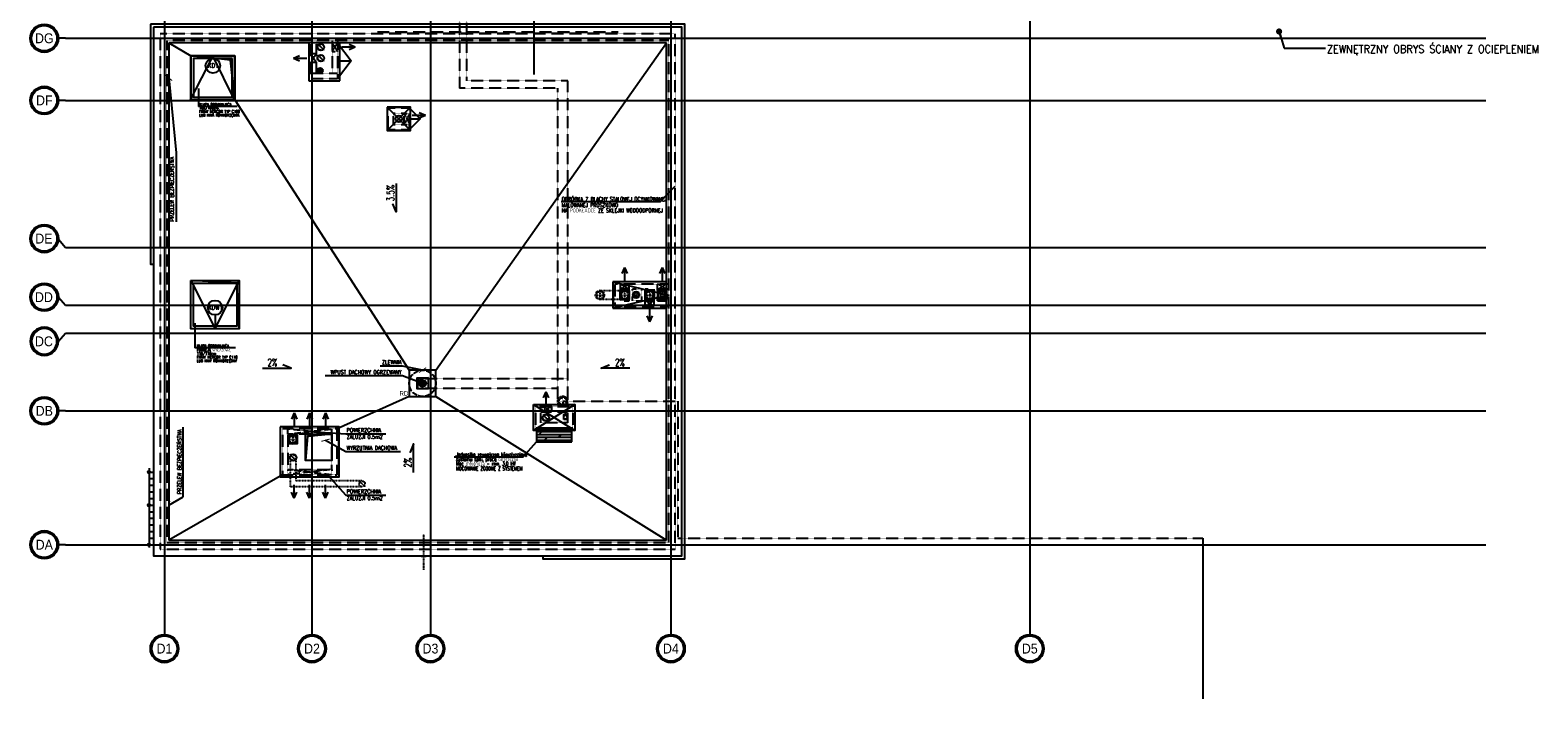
# Model space of a CAD drawing. Extents: x -7228 to 74941, y -112898 to 85621.
# Tile 2 of 256: x 50629 to 54052, y -109373 to -107855. Entities that reach past the tile are written whole.
import ezdxf
from ezdxf.enums import TextEntityAlignment as Align

# ---------------------------------------------------------------- set-up
doc = ezdxf.new("R2010")
doc.units = 0
for name, pattern in [('00-inst$0$DASHDOT', [1, 0.5, -0.25, 0, -0.25]), ('ACAD_ISO02W100', [15, 12, -3]), ('ACAD_ISO10W100', [18.5, 12, -3, 0.5, -3]), ('CENTER', [2, 1.25, -0.25, 0.25, -0.25]), ('DASHED', [0.75, 0.5, -0.25]), ('DASHED2', [0.375, 0.25, -0.125])]:
    doc.linetypes.add(name, pattern=pattern)
doc.layers.get('0').update_dxf_attribs({"color": 101, "linetype": 'CONTINUOUS'})
for name, color, linetype in [('BEMM_OPIS_OKIEN', 51, 'CONTINUOUS'), ('Det-metal', 141, 'CONTINUOUS'), ('Fas-metal-widok', 8, 'CONTINUOUS'), ('ins-kan-deszcz', 132, 'CONTINUOUS'), ('Ins-ppoz-opis', 240, 'CONTINUOUS'), ('Ins-went', 141, 'CONTINUOUS'), ('Ins-wod', 4, 'CONTINUOUS'), ('Ins-wod-opis', 155, 'CONTINUOUS'), ('Mks-piony', 86, 'CONTINUOUS'), ('Opis-pom', 6, 'CONTINUOUS'), ('Opis-spadki', 61, 'CONTINUOUS'), ('Os-osie', 14, 'CENTER'), ('Os-osie glowne', 1, 'CENTER'), ('Os-osie-opis', 16, 'CONTINUOUS'), ('Sch-opis', 51, 'CONTINUOUS'), ('W-idok', 8, 'CONTINUOUS'), ('W-izol-w', 144, 'CONTINUOUS'), ('W-otwor-strop', 1, 'CONTINUOUS'), ('W-widok-spadki', 61, 'CONTINUOUS')]:
    doc.layers.add(name, color=color, linetype=linetype)
doc.styles.add('dwg_opis duży', font='ARIAL.TTF', dxfattribs={"width": 0.9})
doc.styles.add('dwg_opis podstawowy', font='romans.shx', dxfattribs={"width": 0.9})
doc.styles.add('KA wymiar', font='romans.shx', dxfattribs={"width": 0.6})
doc.styles.add('ROMANS', font='romans', dxfattribs={"width": 0.85})
doc.styles.add('TYTUL2', font='ARIAL.TTF')
doc.dimstyles.new('CHMIELNA', dxfattribs={"dimscale": 3.5, "dimtxt": 4, "dimasz": 1.5, "dimexe": 3, "dimexo": 0, "dimgap": 1, "dimtad": 1, "dimdec": 1, "dimrnd": 0.5, "dimzin": 12, "dimdsep": 46, "dimtxsty": 'ROMANS', "dimblk": 'DIMTICK', "dimcen": 0.09, "dimse1": 1, "dimse2": 1, "dimclrd": 143, "dimclrt": 53, "dimadec": 0, "dimazin": 0, "dimtfac": 1, "dimtdec": 1, "dimtix": 1, "dimtmove": 2, "dimatfit": 2, "dimldrblk": 'ARCHTICK', "dimfxl": 0, "dimtolj": 1, "dimtzin": 0, "dimarcsym": 0})
doc.dimstyles.new('KA wymiar', dxfattribs={"dimscale": 50, "dimtxt": 0.23, "dimasz": 0.14, "dimexe": 0, "dimexo": 0, "dimgap": 0.08, "dimtad": 1, "dimdec": 1, "dimrnd": 0.5, "dimzin": 9, "dimdsep": 46, "dimtxsty": 'KA wymiar', "dimblk1": 'UKOS', "dimblk2": 'UKOS', "dimsah": 1, "dimcen": 0.2, "dimse1": 1, "dimse2": 1, "dimclrd": 256, "dimclre": 256, "dimclrt": 2, "dimadec": 0, "dimazin": 0, "dimtfac": 1, "dimtdec": 1, "dimtix": 1, "dimtmove": 2, "dimatfit": 3, "dimldrblk": 'DOT', "dimfxl": 0, "dimtolj": 1, "dimtzin": 9, "dimarcsym": 0})

# ---------------------------------------------------------------- blocks, each defined once
blk = doc.blocks.new('_kgjdskfgjkfh')
at = {"linetype": 'ACAD_ISO10W100'}
for p, q in [((10, 0), (-10, 0)), ((0, 10), (0, -10))]:
    blk.add_line(p, q, dxfattribs=at)
at = {"linetype": 'Continuous', "ltscale": 7}
for p, q in [((-8, 0), (-5, 0)), ((-7.6, 2.5), (-4.8, 1.5)), ((-6.5, 4.7), (-4, 2.9)), ((-4.7, 6.5), (-2.9, 4)), ((-2.5, 7.6), (-1.5, 4.8)), ((0, 8), (0, 5)), ((2.5, 7.6), (1.5, 4.8)), ((4.7, 6.5), (2.9, 4)), ((6.5, 4.7), (4, 2.9)), ((7.6, 2.5), (4.8, 1.5)), ((8, 0), (5, 0)), ((-7.6, -2.5), (-4.8, -1.5)), ((-6.5, -4.7), (-4, -2.9)), ((-4.7, -6.5), (-2.9, -4)), ((-2.5, -7.6), (-1.5, -4.8)), ((0, -8), (0, -5)), ((2.5, -7.6), (1.5, -4.8)), ((4.7, -6.5), (2.9, -4)), ((6.5, -4.7), (4, -2.9)), ((7.6, -2.5), (4.8, -1.5))]:
    blk.add_line(p, q, dxfattribs=at)
at = {"linetype": 'ACAD_ISO02W100'}
blk.add_circle((0, 0), 30, dxfattribs=at)
at = {"linetype": 'Continuous', "ltscale": 7}
for radius in [8, 5]:
    blk.add_circle((0, 0), radius, dxfattribs=at)
blk = doc.blocks.new('_STRZAŁKA_WENT')
for q in [(-6, -14), (0, -30.2), (6, -14)]:
    blk.add_line((0, 0), q)
blk = doc.blocks.new('UKOS')
at = {"color": 8}
blk.add_line((1, 0), (-1, 0), dxfattribs=at)
at = {"color": 1}
blk.add_line((0, 1), (0, -1), dxfattribs=at)
at = {"color": 1, "const_width": 0.2}
blk.add_lwpolyline([(0.6, 0.6), (-0.6, -0.6)], dxfattribs=at)
blk = doc.blocks.new('_opis_osi_liczbowy')
blk.add_hatch(color=256).paths.add_polyline_path([(32, 32), (32, 28.8, -1), (32, -28.8), (32, -32, 1)])
for radius in [32, 28.8]:
    blk.add_circle((32, 0), radius)
at = {"style": 'dwg_opis duży', "width": 0.9}
blk.add_attdef('AXNAMEH', text='', height=22.4, rotation=90, dxfattribs=at).set_placement((32, 0), align=Align.MIDDLE_CENTER)
blk = doc.blocks.new('_opis_osi')
blk.add_hatch(color=256).paths.add_polyline_path([(32, -32), (28.8, -32, -1), (-28.8, -32), (-32, -32, 1)])
for radius in [32, 28.8]:
    blk.add_circle((0, -32), radius)
at = {"style": 'dwg_opis duży', "width": 0.9}
blk.add_attdef('AXNAMEV', text='', height=22.4, rotation=90, dxfattribs=at).set_placement((0, -32), align=Align.MIDDLE_CENTER)
blk = doc.blocks.new('_GFKJGKJ')
at = {"linetype": 'DASHED', "ltscale": 0.3}
for p, q in [((-11.2, 0), (11.3, 0)), ((0, 11.3), (0, -11.2))]:
    blk.add_line(p, q, dxfattribs=at)
for radius in [11.3, 8.25]:
    blk.add_circle((0, 0), radius, dxfattribs=at)
blk = doc.blocks.new('DIMTICK')
for p, q in [((-1, 0), (1, 0)), ((0, 1), (0, -1))]:
    blk.add_line(p, q)
at = {"const_width": 0.141}
blk.add_lwpolyline([(0.71, 0.71), (-0.71, -0.71)], dxfattribs=at)
blk = doc.blocks.new('ks110')
at = {"layer": 'Mks-piony', "color": 8, "linetype": '00-inst$0$DASHDOT', "ltscale": 5}
for p, q in [((654.2, 3069.7), (669.2, 3069.7)), ((661.7, 3062.2), (661.7, 3077.2))]:
    blk.add_line(p, q, dxfattribs=at)
at = {"layer": 'Mks-piony', "color": 8}
blk.add_circle((661.7, 3069.7), 7.5, dxfattribs=at)
at = {"layer": 'Mks-piony'}
blk.add_circle((661.7, 3069.7), 5.5, dxfattribs=at)
blk = doc.blocks.new('SPADKI')
at = {"ltscale": 25}
blk.add_lwpolyline([(0, 0), (0, -70), (-8, -50), (-8, -50)], dxfattribs=at)
at = {"ltscale": 25, "style": 'ROMANS', "width": 0.7}
blk.add_attdef('SP%', text='', height=18, rotation=90, dxfattribs=at).set_placement((-4.9, -24), align=Align.CENTER)
blk = doc.blocks.new('_SFHGFHDFHGJHK')
for p, q in [((-10, 9), (-10, -171)), ((-10, 0), (0, 0)), ((-10, -15), (0, -15)), ((-10, -30), (0, -30)), ((-10, -45), (0, -45)), ((-10, -60), (0, -60)), ((-10, -75), (0, -75)), ((-10, -90), (0, -90)), ((-10, -105), (0, -105)), ((-10, -120), (0, -120)), ((-10, -135), (0, -135)), ((-10, -150), (0, -150)), ((-10, -165), (0, -165))]:
    blk.add_line(p, q)
for centre in [(-10, 0), (-10, -75), (-10, -165)]:
    blk.add_circle(centre, 3)

msp = doc.modelspace()

# ---------------------------------------------------------------- hatches: boundary and pattern name
at = {"layer": 'Ins-went', "linetype": 'DASHED'}
h = msp.add_hatch(color=256, dxfattribs=at)
h.paths.add_polyline_path([(51841.533, -108737.503, 1), (51846.784, -108737.503, 1)])
h.paths.add_polyline_path([(51846.784, -108728.576, 1), (51841.533, -108728.576, 1)])
at = {"layer": 'Ins-went'}
h = msp.add_hatch(dxfattribs=at)
h.set_pattern_fill('DOLMIT', color=256, style=0)
h.set_pattern_definition([(6e-10, (486549.4226, -32731.4465), (-6e-11, 6.35), []), (45, (486549.423, -32731.447), (-12.69999134, 12.69999134), [8.98026, -17.9605])])
h.paths.add_polyline_path([(51858.547, -108789.397), (51858.547, -108759.397), (51778.547, -108759.397), (51778.547, -108789.397)])
at = {"layer": 'W-otwor-strop'}
for points in [[(51093.547, -108013.1), (51093.547, -107913.1), (50993.547, -107913.1), (51083.547, -107923.1)], [(50993.547, -108423.1), (51103.547, -108423.1), (51103.547, -108533.1), (51097.547, -108429.1)], [(51988.433, -108446.1), (51968.433, -108446.1), (51968.433, -108466.1), (51971.433, -108449.1)], [(52045.433, -108445.956), (52025.433, -108445.956), (52025.433, -108465.956), (52028.433, -108448.956)], [(52073.547, -108445.956), (52053.547, -108445.956), (52053.547, -108465.956), (52056.547, -108448.956)], [(51532.094, -108644.151), (51510.094, -108647.151), (51507.094, -108669.151), (51507.094, -108644.151)], [(51848.547, -108739.1), (51848.547, -108727.1), (51840.547, -108727.1), (51846.547, -108729.1)], [(51234.883, -108774.1), (51214.883, -108774.1), (51214.883, -108794.1), (51217.883, -108777.1)], [(51253.547, -108832.1), (51253.547, -108772.1), (51313.547, -108772.1), (51258.547, -108777.1)]]:
    msp.add_hatch(color=256, dxfattribs=at).paths.add_polyline_path(points)

# ---------------------------------------------------------------- linework, layer by layer
at = {"layer": 'BEMM_OPIS_OKIEN'}
for p, q in [((51043.512, -107913.1), (51043.512, -107919.1)), ((51048.547, -108501.338), (51048.547, -108533.1))]:
    msp.add_line(p, q, dxfattribs=at)
for centre in [(51043.512, -107935.6), (51048.547, -108484.838)]:
    msp.add_circle(centre, 16.5, dxfattribs=at)
at = {"layer": 'Det-metal', "linetype": 'DASHED', "ltscale": 0.5}
msp.add_lwpolyline([(51963.547, -107859.6), (51417.547, -107859.6)], dxfattribs=at)
at = {"layer": 'ins-kan-deszcz', "linetype": 'DASHED', "ltscale": 0.5}
for p, q in [((51838, -108697.1), (52099.516, -108697.1)), ((52099.516, -108697.1), (52099.516, -109008.375)), ((52099.516, -109008.375), (53291.788, -109008.375))]:
    msp.add_line(p, q, dxfattribs=at)
at = {"layer": 'Ins-went', "linetype": 'DASHED2', "ltscale": 0.3}
for p, q in [((51295.619, -107900.171), (51281.476, -107886.029)), ((51295.619, -107925.171), (51281.476, -107911.029)), ((51472.135, -108062.688), (51458.96, -108049.512)), ((51909.825, -108456.1), (51934.378, -108456.1)), ((51922.102, -108443.824), (51922.102, -108468.376)), ((51966.156, -108456.1), (51990.709, -108456.1)), ((51978.433, -108443.824), (51978.433, -108468.376)), ((52023.156, -108456.143), (52047.709, -108456.143)), ((52035.433, -108443.867), (52035.433, -108468.419)), ((52051.271, -108455.956), (52075.824, -108455.956)), ((52063.547, -108443.679), (52063.547, -108468.232)), ((51806.135, -108741.276), (51792.96, -108728.1)), ((51806.135, -108741.276), (51792.96, -108728.1)), ((51212.606, -108784.1), (51237.159, -108784.1)), ((51224.883, -108771.824), (51224.883, -108796.376)), ((51232.135, -108831.688), (51218.96, -108818.512))]:
    msp.add_line(p, q, dxfattribs=at)
at = {"layer": 'Ins-went'}
for p, q in [((51858.547, -108758.397), (51778.547, -108758.397)), ((51778.547, -108759.397), (51778.547, -108789.397)), ((51858.547, -108789.397), (51858.547, -108759.397)), ((51778.547, -108789.397), (51858.547, -108789.397))]:
    msp.add_line(p, q, dxfattribs=at)
at = {"layer": 'Ins-went', "linetype": 'DASHED', "ltscale": 0.2}
msp.add_line((51388.842, -108891.606), (51375.666, -108878.43), dxfattribs=at)
at = {"layer": 'Ins-went', "linetype": 'DASHED2', "ltscale": 0.3}
for points in [[(51922.102, -108446.1), (51983.547, -108446.1)], [(51983.547, -108466.1), (51922.102, -108466.1)]]:
    msp.add_lwpolyline(points, dxfattribs=at)
at = {"layer": 'Ins-went', "linetype": 'DASHED', "ltscale": 0.2}
for points in [[(51218.96, -108825.1), (51218.96, -108891.606)], [(51232.135, -108825.1), (51232.135, -108878.43)], [(51382.246, -108891.606), (51218.96, -108891.606)], [(51382.246, -108878.43), (51232.135, -108878.43)]]:
    msp.add_lwpolyline(points, dxfattribs=at)
at = {"layer": 'Ins-went', "linetype": 'DASHED2', "ltscale": 0.3}
for centre, radius in [((51288.547, -107893.1), 7), ((51288.547, -107918.1), 7), ((51465.547, -108056.1), 6.588), ((51922.102, -108456.1), 10), ((51922.102, -108456.1), 8), ((51978.433, -108456.1), 10), ((51978.433, -108456.1), 8), ((52035.433, -108456.143), 10), ((52035.433, -108456.143), 8), ((52063.547, -108455.956), 10), ((52063.547, -108455.956), 8), ((51799.547, -108734.688), 6.588), ((51799.547, -108734.688), 6.588), ((51224.883, -108784.1), 10), ((51224.883, -108784.1), 8), ((51225.547, -108825.1), 6.588)]:
    msp.add_circle(centre, radius, dxfattribs=at)
at = {"layer": 'Ins-went', "linetype": 'DASHED'}
msp.add_circle((51844.159, -108728.576), 2.626, dxfattribs=at)
at = {"layer": 'Ins-went', "linetype": 'DASHED', "ltscale": 0.2}
msp.add_circle((51382.254, -108885.018), 6.588, dxfattribs=at)
at = {"layer": 'Ins-wod', "linetype": 'DASHED', "ltscale": 0.5}
for p, q in [((51849.25, -107970.1), (51619.406, -107970.1)), ((51826.75, -107986.1), (51603.406, -107986.1))]:
    msp.add_line(p, q, dxfattribs=at)
for points in [[(51603.406, -102879.785), (51603.406, -107986.1)], [(51619.406, -102879.785), (51619.406, -107970.1)]]:
    msp.add_lwpolyline(points, dxfattribs=at)
at = {"layer": 'Ins-wod', "linetype": 'DASHED2'}
for points in [[(51849.25, -108697.1), (51849.25, -107970.1)], [(51826.75, -108697.1), (51826.75, -107986.1)], [(51519.547, -108645.413), (51849.25, -108645.413)], [(51519.547, -108668.007), (51826.75, -108668.007)]]:
    msp.add_lwpolyline(points, dxfattribs=at)
at = {"layer": 'Mks-piony', "color": 8, "linetype": '00-inst$0$DASHDOT', "ltscale": 5}
for p, q in [((52013.071, -108455.712), (51996.054, -108455.712)), ((52004.868, -108463.212), (52004.868, -108448.212))]:
    msp.add_line(p, q, dxfattribs=at)
at = {"layer": 'Mks-piony'}
msp.add_circle((52004.868, -108455.712), 5.5, dxfattribs=at)
at = {"layer": 'Opis-pom'}
msp.add_line((53291.788, -109008.375), (53291.788, -109373.121), dxfattribs=at)
at = {"layer": 'Os-osie', "ltscale": 0.2}
msp.add_lwpolyline([(51521.904, -108999.262), (51521.904, -109080.084)], dxfattribs=at)
at = {"layer": 'Os-osie glowne'}
for points in [[(51537.547, -101606.785), (51537.547, -109210.991)], [(51772.547, -101606.785), (51772.547, -107955.314)], [(50933.547, -107648.1), (50933.547, -109210.991)], [(51268.547, -107648.1), (51268.547, -109210.991)], [(52083.547, -107648.1), (52083.547, -109210.991)], [(52898.547, -107648.1), (52898.547, -109210.991)], [(50708.547, -107873.1), (53934.224, -107873.1)], [(50708.547, -108014.1), (53934.224, -108014.1)], [(50708.547, -108348.1), (53934.224, -108348.1)], [(50708.547, -108479.1), (53934.224, -108479.1)], [(50708.547, -108543.1), (53934.224, -108543.1)], [(50708.547, -108719.1), (53934.224, -108719.1)], [(50708.547, -109023.1), (53934.224, -109023.1)]]:
    msp.add_lwpolyline(points, dxfattribs=at)
at = {"layer": 'Os-osie-opis'}
for points in [[(50708.547, -107873.1), (50692.547, -107873.1)], [(50708.547, -108014.1), (50692.547, -108014.1)], [(50692.547, -108328.94), (50708.547, -108348.1)], [(50692.547, -108460.94), (50708.547, -108479.1)], [(50692.547, -108561.26), (50708.547, -108543.1)], [(50708.547, -108719.1), (50692.547, -108719.1)], [(50708.547, -109023.1), (50692.547, -109023.1)], [(50933.547, -109210.991), (50933.547, -109226.991)], [(51268.547, -109210.991), (51268.547, -109226.991)], [(51537.547, -109210.991), (51537.547, -109226.991)], [(52083.547, -109210.991), (52083.547, -109226.991)], [(52898.547, -109210.991), (52898.547, -109226.991)]]:
    msp.add_lwpolyline(points, dxfattribs=at)
at = {"layer": 'Sch-opis'}
for q in [(51778.547, -108789.397), (51591.309, -108824.476)]:
    msp.add_line((51747.402, -108824.476), q, dxfattribs=at)
for points in [[(51010.896, -107987.499), (51010.896, -108027.748)], [(51098.854, -108027.748), (51010.896, -108027.748)], [(51834.491, -108243.884), (52059.768, -108243.884), (52093.547, -108208.963)], [(51002.154, -108519.727), (51002.154, -108576.165)], [(51095.049, -108576.165), (51002.154, -108576.165)]]:
    msp.add_lwpolyline(points, dxfattribs=at)
at = {"layer": 'W-idok', "linetype": 'DASHED', "ltscale": 0.5}
for p, q in [((51266.547, -107965.1), (51266.547, -107878.1)), ((51278.547, -107953.1), (51278.547, -107878.1)), ((51314.547, -107878.1), (51314.547, -107953.1)), ((51326.547, -107878.1), (51326.547, -107965.1)), ((51326.547, -107953.1), (51266.547, -107953.1)), ((51326.547, -107965.1), (51266.547, -107965.1)), ((52078.547, -108431.1), (51956.433, -108431.1)), ((51956.433, -108431.1), (51956.433, -108481.1)), ((51968.433, -108431.1), (51968.433, -108469.1)), ((51988.433, -108443.1), (51968.433, -108443.1)), ((52017.433, -108443.1), (51996.433, -108443.1)), ((52045.433, -108443.1), (52025.433, -108443.1)), ((52078.547, -108443.1), (52053.433, -108443.1)), ((51956.433, -108481.1), (52078.547, -108481.1)), ((51968.433, -108469.1), (51988.433, -108469.1)), ((51996.433, -108469.1), (52017.433, -108469.1)), ((52025.433, -108469.1), (52045.433, -108469.1)), ((52053.433, -108469.1), (52078.547, -108469.1))]:
    msp.add_line(p, q, dxfattribs=at)
for points in [[(50923.547, -107863.1), (50923.547, -109033.1), (52093.547, -109033.1), (52093.547, -107863.1)], [(50938.547, -107878.1), (50938.547, -109018.1), (52078.547, -109018.1), (52078.547, -107878.1)], [(51441.047, -108031.6), (51441.047, -108080.6), (51490.047, -108080.6), (51490.047, -108031.6)], [(51453.047, -108043.6), (51453.047, -108068.6), (51478.047, -108068.6), (51478.047, -108043.6)], [(51776.547, -108709.397), (51860.547, -108709.397), (51860.547, -108758.397), (51776.547, -108758.397)], [(51788.547, -108721.397), (51848.547, -108721.397), (51848.547, -108746.397), (51788.547, -108746.397)], [(51201.547, -108760.1), (51201.547, -108832.1), (51201.547, -108864.1), (51325.547, -108864.1), (51325.547, -108760.1)], [(51213.547, -108772.1), (51213.547, -108832.1), (51213.547, -108852.1), (51313.547, -108852.1), (51313.547, -108772.1)]]:
    msp.add_lwpolyline(points, close=True, dxfattribs=at)
at = {"layer": 'W-idok'}
for points in [[(51092.282, -108013.118), (51043.547, -107913.1), (50992.282, -108013.118)], [(50993.547, -107913.1), (51093.547, -107913.1), (51093.547, -108013.1), (50993.547, -108013.1), (50993.547, -107913.1)], [(50993.547, -108423.1), (51048.547, -108533.1), (51103.547, -108423.1)]]:
    msp.add_lwpolyline(points, dxfattribs=at)
for points in [[(51093.547, -107913.1), (50993.547, -107913.1), (50993.547, -108013.1), (51093.547, -108013.1)], [(51087.547, -107919.1), (50999.547, -107919.1), (50999.547, -108007.1), (51087.547, -108007.1)], [(50999.547, -108429.1), (51097.547, -108429.1), (51097.547, -108527.1), (50999.547, -108527.1)]]:
    msp.add_lwpolyline(points, close=True, dxfattribs=at)
at = {"layer": 'W-idok', "linetype": 'DASHED', "ltscale": 0.5}
for points in [[(51266.547, -107928.1), (51278.547, -107908.1)], [(51278.547, -107928.1), (51266.547, -107908.1)], [(51278.547, -107908.1), (51266.547, -107908.1)], [(51326.547, -107903.1), (51314.547, -107883.1)], [(51314.547, -107903.1), (51326.547, -107883.1)], [(51314.547, -107903.1), (51326.547, -107903.1)], [(51278.547, -107928.1), (51266.547, -107928.1)], [(51478.047, -108043.6), (51490.047, -108043.6)], [(51490.047, -108043.6), (51478.047, -108068.6)], [(51478.047, -108043.6), (51490.047, -108068.6)], [(51478.047, -108068.6), (51490.047, -108068.6)], [(51988.433, -108443.1), (51968.433, -108431.1)], [(51988.433, -108431.1), (51968.433, -108443.1)], [(51988.433, -108469.1), (51988.433, -108431.1)], [(51996.433, -108469.1), (51996.433, -108443.1)], [(52017.433, -108469.1), (52017.433, -108443.1)], [(52025.433, -108481.1), (52025.433, -108443.1)], [(52045.433, -108481.1), (52045.433, -108443.1)], [(52053.433, -108469.1), (52053.433, -108431.1)], [(52073.547, -108443.1), (52053.433, -108431.1)], [(52053.433, -108443.1), (52073.547, -108431.1)], [(52045.433, -108469.1), (52025.433, -108481.1)], [(52045.433, -108481.1), (52025.433, -108469.1)], [(51788.547, -108721.397), (51788.547, -108709.397)], [(51813.547, -108721.397), (51788.547, -108709.397)], [(51813.547, -108709.397), (51788.547, -108721.397)], [(51813.547, -108721.397), (51813.547, -108709.397)], [(51213.547, -108772.1), (51213.547, -108760.1)], [(51313.547, -108772.1), (51213.547, -108760.1)], [(51213.547, -108772.1), (51313.547, -108760.1)], [(51313.547, -108772.1), (51313.547, -108760.1)], [(51213.547, -108852.1), (51213.547, -108864.1)], [(51213.547, -108852.1), (51313.547, -108864.1)], [(51313.547, -108852.1), (51213.547, -108864.1)], [(51313.547, -108852.1), (51313.547, -108864.1)]]:
    msp.add_lwpolyline(points, dxfattribs=at)
at = {"layer": 'W-izol-w', "linetype": 'Continuous'}
for p, q in [((50943.547, -107883.1), (50943.547, -109013.1)), ((52073.547, -107883.1), (50943.547, -107883.1)), ((51261.547, -107883.1), (51261.547, -107970.1)), ((51331.547, -107970.1), (51331.547, -107883.1)), ((52073.547, -109013.1), (52073.547, -107883.1)), ((51261.547, -107970.1), (51331.547, -107970.1)), ((52073.547, -108426.1), (51951.433, -108426.1)), ((51951.433, -108426.1), (51951.433, -108486.1)), ((51951.433, -108486.1), (52073.547, -108486.1)), ((50943.547, -109013.1), (52073.547, -109013.1))]:
    msp.add_line(p, q, dxfattribs=at)
for points in [[(50901.547, -107841.1), (50901.547, -108386.1), (50908.547, -108386.1), (50908.547, -109048.1), (51792.547, -109048.1), (51792.547, -109055.1), (52115.547, -109055.1), (52115.547, -107841.1)], [(50908.547, -107848.1), (50908.547, -109048.1), (52108.547, -109048.1), (52108.547, -107848.1)], [(51439.047, -108029.6), (51439.047, -108082.6), (51492.047, -108082.6), (51492.047, -108029.6)], [(51771.547, -108704.397), (51865.547, -108704.397), (51865.547, -108763.397), (51771.547, -108763.397)], [(51196.547, -108755.1), (51196.547, -108832.1), (51196.547, -108869.1), (51330.547, -108869.1), (51330.547, -108755.1)], [(51526.904, -109048.1), (51526.904, -109050.1), (51516.904, -109050.1), (51516.904, -109048.1)]]:
    msp.add_lwpolyline(points, close=True, dxfattribs=at)
for points in [[(51439.047, -108029.6), (51492.047, -108082.6)], [(51492.047, -108029.6), (51439.047, -108082.6)], [(51951.433, -108426.1), (52078.547, -108456.143), (51951.433, -108486.1)], [(51771.547, -108704.397), (51865.547, -108763.397)], [(51865.547, -108704.397), (51771.547, -108763.397)]]:
    msp.add_lwpolyline(points, dxfattribs=at)
at = {"layer": 'W-otwor-strop'}
for points in [[(50993.547, -107913.1), (51093.547, -107913.1), (51093.547, -108013.1), (50993.547, -108013.1)], [(50993.547, -108423.1), (51103.547, -108423.1), (51103.547, -108533.1), (50993.547, -108533.1)], [(51968.433, -108446.1), (51988.433, -108446.1), (51988.433, -108466.1), (51968.433, -108466.1)], [(51988.433, -108446.1), (51968.433, -108446.1), (51968.433, -108466.1), (51968.433, -108466.1), (51971.433, -108449.1)], [(52045.433, -108445.956), (52025.433, -108445.956), (52025.433, -108465.956), (52025.433, -108465.956), (52028.433, -108448.956)], [(52025.433, -108445.956), (52045.433, -108445.956), (52045.433, -108465.956), (52025.433, -108465.956)], [(52053.547, -108445.956), (52073.547, -108445.956), (52073.547, -108465.956), (52053.547, -108465.956)], [(52073.547, -108445.956), (52053.547, -108445.956), (52053.547, -108465.956), (52053.547, -108465.956), (52056.547, -108448.956)], [(51507.094, -108644.151), (51532.094, -108644.151), (51532.094, -108669.151), (51507.094, -108669.151)], [(51532.094, -108644.151), (51510.094, -108647.151), (51507.094, -108669.151), (51507.094, -108644.151)], [(51840.547, -108739.1), (51840.547, -108727.1), (51848.547, -108727.1), (51848.547, -108739.1)], [(51848.547, -108739.1), (51848.547, -108727.1), (51840.547, -108727.1), (51846.547, -108729.1)], [(51214.883, -108774.1), (51234.883, -108774.1), (51234.883, -108794.1), (51214.883, -108794.1)], [(51234.883, -108774.1), (51214.883, -108774.1), (51214.883, -108794.1), (51214.883, -108794.1), (51217.883, -108777.1)], [(51253.547, -108772.1), (51313.547, -108772.1), (51313.547, -108832.1), (51253.547, -108832.1)], [(51253.547, -108832.1), (51253.547, -108772.1), (51313.547, -108772.1), (51258.547, -108777.1)]]:
    msp.add_lwpolyline(points, close=True, dxfattribs=at)
for points in [[(51093.547, -108013.1), (51083.547, -107923.1), (50993.547, -107913.1)], [(51103.547, -108533.1), (51097.547, -108429.1), (50993.547, -108423.1)]]:
    msp.add_lwpolyline(points, dxfattribs=at)
at = {"layer": 'W-otwor-strop', "linetype": 'Continuous'}
for centre in [(51288.547, -107893.1), (51288.547, -107918.1), (51799.547, -108734.688)]:
    msp.add_circle(centre, 7.5, dxfattribs=at)
at = {"layer": 'W-otwor-strop', "linetype": 'Continuous', "ltscale": 0.5}
for centre, radius in [((51286.858, -107946.347), 6), ((51465.547, -108056.1), 7.5), ((51225.547, -108825.1), 7.5)]:
    msp.add_circle(centre, radius, dxfattribs=at)
at = {"layer": 'W-otwor-strop'}
msp.add_circle((52004.868, -108455.712), 7.5, dxfattribs=at)
at = {"layer": 'W-widok-spadki'}
for points in [[(50943.547, -107883.1), (50993.547, -107913.1)], [(51326.547, -107883.1), (51357.547, -107924.1), (51326.547, -107965.1)], [(51549.547, -108626.663), (52073.547, -107883.1)], [(51326.547, -107924.1), (51357.547, -107924.1)], [(51093.547, -108013.1), (51489.547, -108626.663)], [(51490.047, -108031.6), (51514.547, -108056.1), (51490.047, -108080.6)], [(51490.047, -108056.1), (51514.547, -108056.1)], [(51489.547, -108686.663), (51325.547, -108760.1)], [(51549.547, -108686.663), (52073.547, -109013.1)], [(51201.547, -108864.1), (50943.547, -109013.1)]]:
    msp.add_lwpolyline(points, dxfattribs=at)
msp.add_lwpolyline([(51489.547, -108626.663), (51489.547, -108686.663), (51549.547, -108686.663), (51549.547, -108626.663)], close=True, dxfattribs=at)

# ---------------------------------------------------------------- block references
at = {"layer": 'Fas-metal-widok'}
msp.add_blockref('_SFHGFHDFHGJHK', (50908.547, -108858.1), dxfattribs=at)
at = {"layer": 'Ins-went', "xscale": -1}
for p, rotation in [((51226.31, -107918.1), 90), ((51228.063, -108917.534), 179.9999999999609)]:
    msp.add_blockref('_STRZAŁKA_WENT', p, dxfattribs=dict(at, rotation=rotation))
at = {"layer": 'Ins-went'}
for p, rotation in [((51366.785, -107893.1), 270), ((51525.975, -108048.384), 270), ((52035.433, -108517.317), 180), ((51263.185, -108917.534), 180), ((51299.032, -108917.534), 180)]:
    msp.add_blockref('_STRZAŁKA_WENT', p, dxfattribs=dict(at, rotation=rotation))
at = {"layer": 'Ins-went', "xscale": -1}
for p in [(51978.433, -108393.549), (52063.49, -108393.549), (51799.547, -108675.603), (51263.185, -108723.889), (51299.032, -108723.889)]:
    msp.add_blockref('_STRZAŁKA_WENT', p, dxfattribs=at)
at = {"layer": 'Ins-went'}
msp.add_blockref('_STRZAŁKA_WENT', (51228.063, -108723.889), dxfattribs=at)
at = {"layer": 'Ins-wod', "rotation": 270}
msp.add_blockref('_kgjdskfgjkfh', (51519.547, -108656.663), dxfattribs=at)
at = {"layer": 'Ins-wod'}
msp.add_blockref('_GFKJGKJ', (51838, -108697.1), dxfattribs=at)
at = {"layer": 'Mks-piony', "xscale": -0.6999999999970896, "yscale": 0.6999999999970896, "zscale": 0.7}
msp.add_blockref('ks110', (51750.078, -110095.159), dxfattribs=at)
at = {"layer": 'Opis-spadki', "xscale": 0.9245656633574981, "yscale": 0.924565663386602, "zscale": 0.9245656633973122}
msp.add_blockref('SPADKI', (51459.739, -108202.568), dxfattribs=at).add_auto_attribs({'SP%': '3.5%'})
at = {"layer": 'Opis-spadki'}
ref = msp.add_blockref('SPADKI', (51156.395, -108622.143), dxfattribs=dict(at, xscale=-0.9245656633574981, yscale=0.924565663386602, zscale=0.9245656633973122, rotation=90))
ref.add_attrib('SP%', '2%', dxfattribs={"layer": '0', "ltscale": 25, "height": 16.6422, "style": 'ROMANS', "width": 0.7}).set_placement((51178.629, -108617.615), align=Align.CENTER)
at = {"layer": 'Opis-spadki', "xscale": 0.9245656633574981, "yscale": 0.924565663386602, "zscale": 0.9245656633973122, "rotation": 270}
msp.add_blockref('SPADKI', (51989.956, -108622.143), dxfattribs=at).add_auto_attribs({'SP%': '2%'})
at = {"layer": 'Opis-spadki'}
ref = msp.add_blockref('SPADKI', (51499.01, -108858.905), dxfattribs=dict(at, xscale=-0.9245656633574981, yscale=0.924565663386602, zscale=0.9245656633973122, rotation=180))
ref.add_attrib('SP%', '2%', dxfattribs={"layer": '0', "ltscale": 25, "height": 16.6422, "rotation": 90, "style": 'ROMANS', "width": 0.7}).set_placement((51494.483, -108836.671), align=Align.CENTER)
at = {"layer": 'Os-osie-opis'}
ref = msp.add_blockref('_opis_osi', (50692.547, -107873.1), dxfattribs=dict(at, rotation=270))
ref.add_attrib('AXNAMEV', 'DG', dxfattribs={"layer": '0', "height": 22.4, "style": 'dwg_opis duży', "width": 0.9}).set_placement((50660.712, -107873.1), align=Align.MIDDLE_CENTER)
ref = msp.add_blockref('_opis_osi', (50692.547, -108014.1), dxfattribs=dict(at, rotation=270))
ref.add_attrib('AXNAMEV', 'DF', dxfattribs={"layer": '0', "height": 22.4, "style": 'dwg_opis duży', "width": 0.9}).set_placement((50660.712, -108014.1), align=Align.MIDDLE_CENTER)
ref = msp.add_blockref('_opis_osi', (50692.547, -108327.94), dxfattribs=dict(at, rotation=270))
ref.add_attrib('AXNAMEV', 'DE', dxfattribs={"layer": '0', "height": 22.4, "style": 'dwg_opis duży', "width": 0.9}).set_placement((50659.832, -108327.94), align=Align.MIDDLE_CENTER)
ref = msp.add_blockref('_opis_osi', (50692.547, -108460.94), dxfattribs=dict(at, rotation=270))
ref.add_attrib('AXNAMEV', 'DD', dxfattribs={"layer": '0', "height": 22.4, "style": 'dwg_opis duży', "width": 0.9}).set_placement((50659.832, -108460.94), align=Align.MIDDLE_CENTER)
ref = msp.add_blockref('_opis_osi', (50692.547, -108561.26), dxfattribs=dict(at, xscale=-1, rotation=270))
ref.add_attrib('AXNAMEV', 'DC', dxfattribs={"layer": '0', "height": 22.4, "style": 'dwg_opis duży', "width": 0.9}).set_placement((50659.832, -108561.26), align=Align.MIDDLE_CENTER)
ref = msp.add_blockref('_opis_osi', (50692.547, -108719.1), dxfattribs=dict(at, rotation=270))
ref.add_attrib('AXNAMEV', 'DB', dxfattribs={"layer": '0', "height": 22.4, "style": 'dwg_opis duży', "width": 0.9}).set_placement((50660.712, -108719.1), align=Align.MIDDLE_CENTER)
ref = msp.add_blockref('_opis_osi', (50692.547, -109023.1), dxfattribs=dict(at, rotation=270))
ref.add_attrib('AXNAMEV', 'DA', dxfattribs={"layer": '0', "height": 22.4, "style": 'dwg_opis duży', "width": 0.9}).set_placement((50660.712, -109023.1), align=Align.MIDDLE_CENTER)
at = {"layer": 'Os-osie-opis', "rotation": 270}
for p, values in [((50933.547, -109226.991), {'AXNAMEH': 'D1'}), ((51268.547, -109226.991), {'AXNAMEH': 'D2'}), ((51537.547, -109226.991), {'AXNAMEH': 'D3'}), ((52083.547, -109226.991), {'AXNAMEH': 'D4'}), ((52898.547, -109226.991), {'AXNAMEH': 'D5'})]:
    msp.add_blockref('_opis_osi_liczbowy', p, dxfattribs=at).add_auto_attribs(values)

# ---------------------------------------------------------------- texts
at = {"layer": 'BEMM_OPIS_OKIEN', "style": 'ROMANS', "width": 0.7}
for tag, p in [('KD1', (51044.009, -107934.936)), ('KDW1', (51049.044, -108484.174))]:
    msp.add_attdef(tag, text='***', height=10.5104, dxfattribs=at).set_placement(p, align=Align.MIDDLE)
at = {"layer": 'Ins-ppoz-opis', "style": 'dwg_opis podstawowy', "width": 0.9}
msp.add_text('ZEWNĘTRZNY OBRYS ŚCIANY Z OCIEPLENIEM', height=18, dxfattribs=at).set_placement((53573.078, -107906.554))
at = {"layer": 'Ins-wod-opis', "insert": (51467.042, -108674.369), "char_height": 10.2123, "width": 1336.21749, "attachment_point": 1, "style": 'TYTUL2'}
msp.add_mtext('RD', dxfattribs=at)
at = {"layer": 'Sch-opis', "style": 'ROMANS'}
for s, height, width, p in [('100/100cm', 6.3, 0.7, (51012.262, -108034.446)), ('KLAPA ODDYMIAJĄCA', 6.3, 0.7, (51012.262, -108026.471)), ('FIRMY MERCOR TYP C100', 6.3, 0.7, (51012.262, -108042.485)), ('LUB INNA RÓWNORZĘDNA', 6.3, 0.7, (51012.262, -108050.876)), ('OBRÓBKA Z BLACHY STALOWEJ OCYNKOWANEJ', 9, 0.7, (51835.7, -108242.65)), ('MALOWANEJ PROSZKOWO', 9, 0.7, (51835.7, -108256.433)), ('NA PODKŁADCE ZE SKLEJKI WODOODPORNEJ', 9, 0.7, (51835.7, -108268.487)), ('110/110cm', 6.3, 0.7, (51006.661, -108592.36)), ('KLAPA ODDYMIAJĄCA', 6.3, 0.7, (51006.716, -108574.511)), ('FUNKCJĄ WYŁAZOWĄ', 6.3, 0.7, (51006.716, -108584.385)), ('FIRMY MERCOR TYP C110', 6.3, 0.7, (51006.716, -108600.398)), ('LUB INNY RÓWNORZĘDNY', 6.3, 0.7, (51006.716, -108608.789)), ('Jednostka zewnętrzna klimatyzatora', 9, 0.6, (51595.594, -108822.617, 0)), ('systemu splti, praca całoroczna', 9, 0.6, (51595.927, -108833.04, 0)), ('Moc chłodnicza - min. 3,0 kW ', 9, 0.6, (51595.796, -108843.328, 0)), ('MOCOWANIE ZGODNE Z SYSTEMEM', 9, 0.6, (51595.566, -108854.586, 0))]:
    msp.add_text(s, height=height, dxfattribs=dict(at, width=width)).set_placement(p)
at = {"layer": 'Sch-opis', "char_height": 9, "width": 203.76147, "attachment_point": 1, "rotation": 90, "style": 'ROMANS'}
for insert in [(50946.08, -108288.754), (50963.233, -108907.852)]:
    msp.add_mtext('PRZELEW BEZPIECZEŃSTWA ', dxfattribs=dict(at, insert=insert))
at = {"layer": 'Sch-opis', "char_height": 9, "width": 203.76147, "style": 'ROMANS'}
for s, insert, attachment_point in [('WPUST DACHOWY OGRZEWANY', (51471.735, -108626.723), 3), ('ZLEWNIA', (51471.735, -108604.31), 3), ('POWIERZCHNIA\\PŻALUZJI 0.5m2', (51347.091, -108758.61), 1), ('WYRZUTNIA DACHOWA', (51347.091, -108798.749), 1), ('POWIERZCHNIA\\PŻALUZJI 0.5m2', (51347.091, -108897.659), 1)]:
    msp.add_mtext(s, dxfattribs=dict(at, insert=insert, attachment_point=attachment_point))

# ---------------------------------------------------------------- leaders
at = {"layer": 'Ins-ppoz-opis', "ltscale": 0.038}
msp.add_leader([(53464.652, -107857.714), (53476.028, -107895.296), (53570.105, -107895.358)], dimstyle='KA wymiar', override={"dimscale": 100, "dimgap": 0.0001, "dimtad": 0, "dimdec": 2, "dimtdec": 2}, dxfattribs=at)
at = {"layer": 'Sch-opis'}
for points in [[(50943.547, -107963.1), (50959.887, -108133.467), (50959.887, -108290.279)], [(51519.547, -108626.663), (51473.742, -108617.377), (51423.457, -108617.377)], [(51519.547, -108656.663), (51473.742, -108639.79), (51298.161, -108639.79)], [(50943.532, -108933.562), (50976.038, -108914.579), (50976.038, -108756.185)], [(51263.547, -108766.1), (51345.083, -108771.678), (51436.309, -108771.678)], [(51299.278, -108785.764), (51345.083, -108811.816), (51469.714, -108811.816)], [(51303.931, -108864.1), (51345.083, -108910.726), (51436.309, -108910.726)]]:
    msp.add_leader(points, dimstyle='CHMIELNA', override={"dimasz": 4, "dimgap": 1, "dimtad": 0}, dxfattribs=at)

doc.saveas('drawing.dxf')
